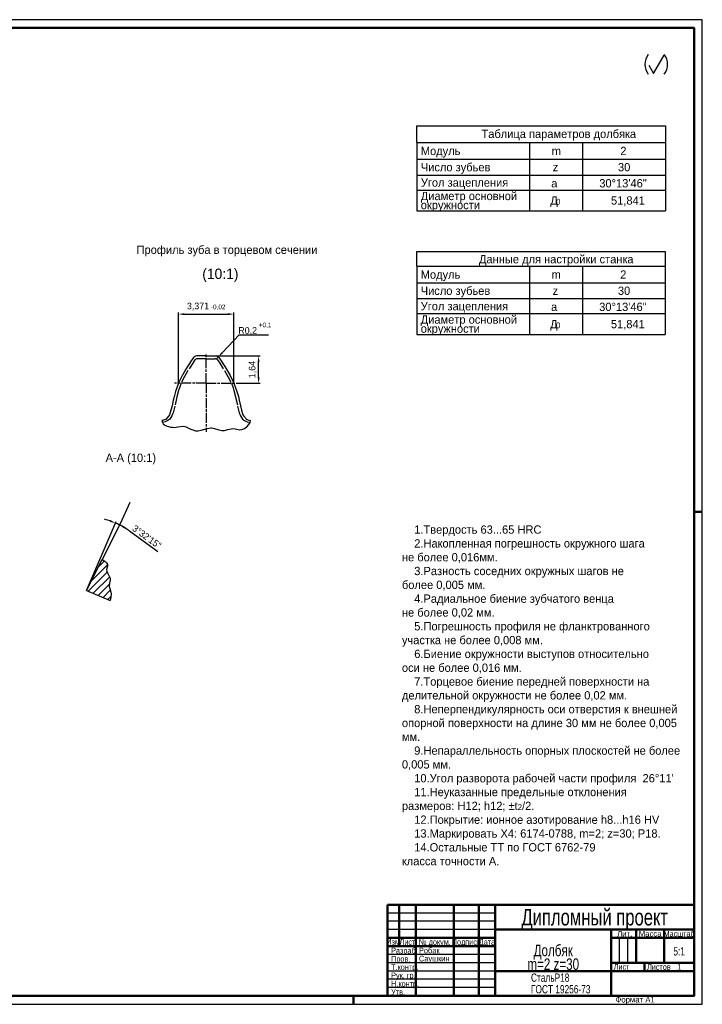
# Model space of a CAD drawing. Header units: millimetres. Extents: x 0 to 168, y 0 to 119.
# Tile 2 of 2: x 86 to 168, y 0 to 119. Entities that reach past the tile are written whole.
import ezdxf
from ezdxf.enums import TextEntityAlignment as Align

# ---------------------------------------------------------------- set-up
doc = ezdxf.new("R2010")
doc.units = ezdxf.units.MM
doc.header["$LTSCALE"] = 0.2
for name, pattern in [('AM_ISO08W050x2', [9, 6, -0.75, 1.5, -0.75]), ('K5LT_BASIC', [0]), ('K5LT_DASHED', [6, 4, -2]), ('K5LT_THIN', [0]), ('K5LT_THIN_INCLUDED_TO_HATCHING', [0])]:
    doc.linetypes.add(name, pattern=pattern)
for name, color, linetype, lineweight in [('AM_5', 3, 'Continuous', 25), ('AM_6', 2, 'Continuous', 35), ('AM_7', 4, 'AM_ISO08W050x2', 25), ('AM_8', 1, 'Continuous', 25), ('AM_BOR', 7, 'Continuous', 50)]:
    doc.layers.add(name, color=color, linetype=linetype, lineweight=lineweight)
doc.styles.add('ACISOTS', font='aaa.shx')
doc.styles.get("Standard").update_dxf_attribs({"font": 'aaa.shx'})
doc.dimstyles.new('AM_ISO', dxfattribs={"dimtxt": 4, "dimasz": 3.5, "dimexe": 1, "dimexo": 0, "dimgap": 1.25, "dimtad": 1, "dimzin": 9, "dimtxsty": 'Standard', "dimcen": 0, "dimclrd": 3, "dimclre": 3, "dimclrt": 7, "dimadec": 0, "dimazin": 3, "dimtp": 0.1, "dimtm": 0.1, "dimtfac": 0.71, "dimtmove": 0, "dimatfit": 2, "dimldrblk": 'Сварка пр', "dimfxl": 0, "dimlwd": -1, "dimlwe": -1, "dimarcsym": 0})
doc.dimstyles.new('AM_ISO$4', dxfattribs={"dimtxt": 4, "dimasz": 3.5, "dimexe": 1, "dimexo": 0, "dimgap": 1.25, "dimtad": 1, "dimtoh": 1, "dimzin": 9, "dimtxsty": 'Standard', "dimcen": 0, "dimclrd": 3, "dimclre": 3, "dimclrt": 7, "dimadec": 0, "dimazin": 3, "dimtp": 0.1, "dimtm": 0.1, "dimtfac": 0.71, "dimtmove": 0, "dimatfit": 2, "dimldrblk": 'Сварка пр', "dimfxl": 0, "dimlwd": -1, "dimlwe": -1, "dimarcsym": 0})

# ---------------------------------------------------------------- blocks, each defined once
blk = doc.blocks.new('A1')
at = {"color": 7, "lineweight": 50}
blk.add_lwpolyline([(20, 5), (836, 5), (836, 589), (20, 589)], dxfattribs=at)
at = {"layer": 'AM_BOR', "color": 6}
for p, q in [((841, 297), (836, 297)), ((630.5, 0), (630.5, 5))]:
    blk.add_line(p, q, dxfattribs=at)
at = {"layer": 'AM_BOR', "color": 7}
blk.add_line((589, 5), (20, 5), dxfattribs=at)
at = {"layer": 'AM_BOR', "color": 6, "lineweight": 25}
blk.add_lwpolyline([(0, 0), (841, 0), (841, 594), (0, 594)], close=True, dxfattribs=at)
at = {"layer": 'AM_BOR', "color": 5, "lineweight": 35}
blk.add_text('Формат А1', height=3.5, dxfattribs=at).set_placement((788.55, 1.02))
at = {"layer": 'AM_BOR', "color": 7, "lineweight": 70, "ltscale": 0.75, "width": 0.75}
blk.add_attdef('NUMB', text='', height=7, rotation=180, dxfattribs=at).set_placement((55, 582), align=Align.MIDDLE_CENTER)
blk = doc.blocks.new('SHTAMP СТУДЕНТ')
at = {"color": 7, "lineweight": 50}
for p, q in [((-185, 55), (0, 55)), ((-185, 55), (-185, 0)), ((-178, 30), (-178, 55)), ((-168, 0), (-168, 55)), ((-145, 0), (-145, 55)), ((-130, 0), (-130, 55)), ((-120, 0), (-120, 55)), ((-120, 40), (0, 40)), ((-50, 0), (-50, 40)), ((-35, 20), (-35, 40)), ((-18, 20), (-18, 40)), ((-185, 35), (-120, 35)), ((-185, 30), (-120, 30)), ((-50, 35), (0, 35)), ((-50, 20), (0, 20)), ((-30, 15), (-30, 20)), ((-120, 15), (0, 15))]:
    blk.add_line(p, q, dxfattribs=at)
for p, q in [((0, 0), (0, 55)), ((-185, 0), (0, 0))]:
    blk.add_line(p, q)
at = {"color": 6, "lineweight": 25}
for p, q in [((-120, 50), (-185, 50)), ((-120, 45), (-185, 45)), ((-120, 40), (-185, 40)), ((-45, 20), (-45, 35)), ((-40, 20), (-40, 35)), ((-120, 25), (-185, 25)), ((-120, 20), (-185, 20)), ((-120, 15), (-185, 15)), ((-120, 10), (-185, 10)), ((-120, 5), (-185, 5))]:
    blk.add_line(p, q, dxfattribs=at)
at = {"color": 5, "lineweight": 35}
for s, p in [(' Лит.', (-42.5, 37.5)), ('Масса', (-26.5, 37.5))]:
    blk.add_text(s, height=3.5, dxfattribs=at).set_placement(p, align=Align.MIDDLE_CENTER)
at = {"color": 5, "lineweight": 35, "width": 0.75}
for s, p in [('Масштаб', (-9, 37.5)), ('Изм', (-181.63, 32.59)), ('Лист', (-173, 32.5)), ('№ докум.', (-156.5, 32.5)), ('Подпись', (-137.5, 32.5)), ('Дата', (-125, 32.5))]:
    blk.add_text(s, height=3.5, dxfattribs=at).set_placement(p, align=Align.MIDDLE_CENTER)
for s, p in [('Разраб.', (-182.85, 25.6)), ('Пров.', (-182.85, 20.6)), ('Т.контр.', (-182.85, 15.6)), ('Лист', (-48.51, 15.78)), ('Листов', (-28.39, 15.68)), ('Рук. гр.', (-182.85, 10.6)), ('Н.контр.', (-182.85, 5.6)), ('Утв.', (-182.85, 0.6))]:
    blk.add_text(s, height=3.5, dxfattribs=at).set_placement(p)
at = {"color": 7, "lineweight": 70, "ltscale": 0.75, "width": 0.75}
for tag, height, p in [('NUMB', 10, (-60, 47.5)), ('NAME1', 7, (-85, 35.75)), ('NAME2', 7, (-85, 27.45)), ('NAME3', 7, (-85, 19.15))]:
    blk.add_attdef(tag, text='', height=height, dxfattribs=at).set_placement(p, align=Align.MIDDLE_CENTER)
at = {"color": 7, "width": 0.75, "flags": 12}
blk.add_attdef('GEN-TITLE-SCA{40.5}', text='', height=5, dxfattribs=at).set_placement((-8.99, 24.38), align=Align.CENTER)
at = {"color": 1, "lineweight": 35, "ltscale": 0.75, "width": 0.8}
for tag, p in [('RAZRAB', (-166.08, 25.67)), ('PROVER', (-166.08, 20.78))]:
    blk.add_attdef(tag, p, '', height=3.5, dxfattribs=at)
at = {"color": 2, "width": 0.55}
blk.add_attdef('GEN-TITLE-DAT{2.7}', text='', height=3.5, dxfattribs=at).set_placement((-125, 27.5), align=Align.MIDDLE_CENTER)
at = {"color": 7, "lineweight": 35, "ltscale": 0.75, "width": 0.8}
blk.add_attdef('MASS', text='', height=5, dxfattribs=at).set_placement((-26.45, 24.38), align=Align.CENTER)
at = {"color": 1, "lineweight": 35, "ltscale": 0.75, "width": 0.75}
for tag, p in [('LIST', (-35.97, 15.87)), ('LISTOV', (-8.91, 15.73))]:
    blk.add_attdef(tag, text='', height=3.5, dxfattribs=at).set_placement(p, align=Align.CENTER)
at = {"color": 7, "lineweight": 50, "ltscale": 0.75, "width": 0.75}
for tag, p in [('MATER1', (-98.43, 8.52)), ('MATER2', (-98.43, 1.52))]:
    blk.add_attdef(tag, p, '', height=5, dxfattribs=at)
blk.add_attdef('MATER', text='', height=5, dxfattribs=at).set_placement((-101.07, 5.22), align=Align.RIGHT)
at = {"color": 2, "width": 0.65}
blk.add_attdef('GEN-TITLE-DWG{40.5}', (-184, -4), '', height=3, dxfattribs=at)
blk = doc.blocks.new('Обр(кроме)')
at = {"layer": 'AM_5', "color": 2}
for p, q in [((14.92, 0), (21.28, 11)), ((12.04, 5), (14.92, 0))]:
    blk.add_line(p, q, dxfattribs=at)
for centre, start, end in [((18.79, 5.5), 140.50633, 219.49367), ((14.18, 5.5), 320.50633, 39.49367)]:
    blk.add_arc(centre, 9.2, start, end, dxfattribs=at)
blk = doc.blocks.new('*D24')
at = {"layer": 'AM_5', "color": 3}
for p, q in [((96.09, 55.13), (97.43, 58.24)), ((95.73, 53.64), (97.94, 58.01)), ((99.04, 57.1), (102.46, 54.62))]:
    blk.add_line(p, q, dxfattribs=at)
for start, end in [(71.2419, 75.7769), (63.1693, 66.7069), (54.0922, 63.1693), (54.0993, 58.6343)]:
    blk.add_arc((93.86, 49.93), 8.85, start, end, dxfattribs=at)
for points in [[(96.74, 58.42), (96.66, 58.2), (97.35, 58.06)], [(98.4, 57.39), (98.52, 57.59), (97.85, 57.83)]]:
    blk.add_solid(points, dxfattribs=at)
at = {"layer": 'Defpoints', "color": 0}
for p in [(97.52, 57.99), (96.09, 55.13), (95.73, 53.64), (93.86, 49.93), (93.86, 49.93)]:
    blk.add_point(p, dxfattribs=at)
at = {"layer": 'AM_5', "color": 7, "insert": (101.13, 56.39), "char_height": 0.8, "attachment_point": 5, "rotation": 324.0922}
blk.add_mtext('3°32\'15"', dxfattribs=at)
blk = doc.blocks.new('Сварка пр')
blk.add_hatch(color=3).paths.add_polyline_path([(-1.2, 0), (-1.2, -0.2), (0, 0)])
at = {"color": 3}
blk.add_lwpolyline([(0, 0), (-1.2, 0), (-1.2, -0.2), (0, 0)], dxfattribs=at)
blk = doc.blocks.new('*D25')
at = {"layer": 'AM_5', "color": 3}
for p, q in [((104.97, 74.94), (104.97, 83.47)), ((105.67, 83.27), (110.93, 83.27)), ((111.63, 74.94), (111.63, 83.47))]:
    blk.add_line(p, q, dxfattribs=at)
for points in [[(105.67, 83.39), (105.67, 83.15), (104.97, 83.27)], [(110.93, 83.39), (110.93, 83.15), (111.63, 83.27)]]:
    blk.add_solid(points, dxfattribs=at)
at = {"layer": 'Defpoints', "color": 0}
for p in [(111.63, 83.27), (104.97, 74.94), (111.63, 74.94)]:
    blk.add_point(p, dxfattribs=at)
at = {"layer": 'AM_5', "color": 7, "insert": (108.3, 84.18), "char_height": 0.8, "attachment_point": 5}
blk.add_mtext('3,371{}{\\A1;{\\H1.5x;}{\\H0.7x;\\C2;\\S^  -0,02;}}', dxfattribs=at)
blk = doc.blocks.new('*D26')
at = {"layer": 'AM_5', "color": 3}
for p, q in [((109.49, 78.22), (114.83, 78.22)), ((114.63, 75.64), (114.63, 77.52)), ((112.23, 74.94), (114.83, 74.94))]:
    blk.add_line(p, q, dxfattribs=at)
for points in [[(114.51, 77.52), (114.75, 77.52), (114.63, 78.22)], [(114.51, 75.64), (114.75, 75.64), (114.63, 74.94)]]:
    blk.add_solid(points, dxfattribs=at)
at = {"layer": 'Defpoints', "color": 0}
for p in [(109.49, 78.22), (114.63, 78.22), (112.23, 74.94)]:
    blk.add_point(p, dxfattribs=at)
at = {"layer": 'AM_5', "color": 7, "insert": (113.92, 76.58), "char_height": 0.8, "attachment_point": 5, "rotation": 90}
blk.add_mtext('1,64', dxfattribs=at)
blk = doc.blocks.new('*D27')
at = {"layer": 'AM_5', "color": 3}
for p, q in [((110.25, 78.62), (112.27, 80.78)), ((112.27, 80.78), (115.84, 80.78)), ((109.49, 77.82), (109.77, 78.11))]:
    blk.add_line(p, q, dxfattribs=at)
blk.add_solid([(110.16, 78.7), (110.33, 78.54), (109.77, 78.11)], dxfattribs=at)
at = {"layer": 'Defpoints', "color": 0}
for p in [(109.49, 77.82), (109.77, 78.11)]:
    blk.add_point(p, dxfattribs=at)
at = {"layer": 'AM_5', "color": 7, "insert": (114.18, 81.5), "char_height": 0.8, "attachment_point": 5}
blk.add_mtext('R0,2{}{\\A1;{\\H0.7x;\\C2;\\S +0,1^ ;}}', dxfattribs=at)

msp = doc.modelspace()

# ---------------------------------------------------------------- hatches: boundary and pattern name
at = {"layer": 'AM_8'}
h = msp.add_hatch(dxfattribs=at)
h.set_pattern_fill('МЕТАЛЛ', color=256, scale=0.2, style=0, pattern_type=0)
h.set_pattern_definition([(45, (-3.46785, -2.7156), (-0.424264, 0.424264), [])])
h.paths.add_polyline_path([(93.856, 49.934), (96.69, 48.714), (96.802, 49.131), (96.829, 49.531), (96.786, 49.774), (96.658, 50.143), (96.593, 50.429), (96.607, 50.692), (96.687, 51.116), (96.696, 51.429), (96.629, 51.642), (96.464, 51.935), (96.27, 52.441), (96.303, 52.618), (96.392, 52.971), (96.387, 53.016), (96.31, 53.217), (96.154, 53.398), (95.9, 53.566), (95.732, 53.642)])

# ---------------------------------------------------------------- linework, layer by layer
at = {"linetype": 'K5LT_BASIC'}
for p, q in [((108.303, 78.221), (107.111, 78.221)), ((108.303, 78.221), (109.495, 78.221)), ((93.856, 49.934), (95.732, 53.642)), ((93.856, 49.934), (96.69, 48.714))]:
    msp.add_line(p, q, dxfattribs=at)
at = {"linetype": 'K5LT_THIN'}
for q in [(107.23, 77.893), (109.376, 77.893)]:
    msp.add_line((108.303, 77.893), q, dxfattribs=at)
at = {"linetype": 'K5LT_BASIC'}
for points in [[(106.783, 78.049), (106.488, 77.616), (105.854, 76.617), (105.435, 75.909), (105.403, 75.849), (105.017, 75.05), (104.967, 74.936), (104.591, 73.952), (104.418, 73.305), (104.32, 72.89), (104.175, 72.192), (104.049, 71.696), (103.866, 71.13), (103.767, 70.951), (103.41, 70.569), (103.371, 70.547), (103.138, 70.463), (102.944, 70.435)], [(109.823, 78.049), (110.117, 77.616), (110.751, 76.617), (111.203, 75.849), (111.553, 75.119), (111.632, 74.936), (112.015, 73.952), (112.184, 73.322), (112.286, 72.89), (112.431, 72.192), (112.556, 71.696), (112.74, 71.13), (112.839, 70.951), (113.196, 70.569), (113.234, 70.547), (113.468, 70.463), (113.661, 70.435)]]:
    msp.add_lwpolyline(points, dxfattribs=at)
at = {"linetype": 'K5LT_DASHED'}
for points in [[(106.935, 77.738), (106.67, 77.349), (106.099, 76.45), (105.693, 75.758), (105.267, 74.937), (105.06, 74.368), (104.962, 74.051), (104.769, 73.307), (104.718, 73.095), (104.512, 72.17), (104.475, 72.019), (104.307, 71.361), (104.251, 71.212), (104.153, 70.99), (103.911, 70.612), (103.906, 70.608), (103.662, 70.416), (103.361, 70.283), (103.003, 70.208)], [(109.671, 77.738), (109.936, 77.349), (110.507, 76.45), (110.913, 75.758), (111.339, 74.937), (111.546, 74.368), (111.644, 74.051), (111.837, 73.307), (111.887, 73.095), (112.094, 72.17), (112.131, 72.019), (112.299, 71.361), (112.355, 71.212), (112.453, 70.99), (112.695, 70.612), (112.7, 70.608), (112.944, 70.416), (113.245, 70.283), (113.603, 70.208)]]:
    msp.add_lwpolyline(points, dxfattribs=at)
at = {"linetype": 'K5LT_BASIC'}
for centre, start, end in [((107.111, 77.821), 90, 145.23063), ((109.495, 77.821), 34.76937, 90)]:
    msp.add_arc(centre, 0.4, start, end, dxfattribs=at)
at = {"linetype": 'K5LT_THIN'}
for centre, start, end in [((107.23, 77.533), 90, 145.23063), ((109.376, 77.533), 34.76937, 90)]:
    msp.add_arc(centre, 0.36, start, end, dxfattribs=at)
at = {"layer": 'AM_5', "linetype": 'K5LT_BASIC'}
for p, q in [((133.741, 103.971), (133.741, 105.99)), ((133.741, 105.99), (163.741, 105.99)), ((163.741, 105.99), (163.741, 103.971)), ((133.741, 103.971), (163.741, 103.971)), ((133.741, 103.971), (133.741, 95.726)), ((163.741, 103.971), (163.741, 95.726)), ((133.741, 95.726), (163.741, 95.726)), ((133.728, 89.057), (133.728, 90.817)), ((133.728, 90.817), (163.728, 90.817)), ((163.728, 90.817), (163.728, 89.057)), ((133.728, 89.057), (163.728, 89.057)), ((133.728, 89.057), (133.728, 80.813)), ((163.728, 89.057), (163.728, 80.813)), ((133.728, 80.813), (163.728, 80.813))]:
    msp.add_line(p, q, dxfattribs=at)
at = {"layer": 'AM_5', "linetype": 'K5LT_THIN'}
for p, q in [((147.341, 103.971), (147.341, 95.726)), ((153.741, 103.971), (153.741, 95.726)), ((133.741, 101.965), (147.341, 101.965)), ((147.341, 101.965), (153.741, 101.965)), ((153.741, 101.965), (163.741, 101.965)), ((133.741, 100.057), (163.741, 100.057)), ((133.741, 98.247), (163.741, 98.247)), ((147.328, 89.057), (147.328, 80.813)), ((153.728, 89.057), (153.728, 80.813)), ((133.728, 87.051), (147.328, 87.051)), ((147.328, 87.051), (153.728, 87.051)), ((153.728, 87.051), (163.728, 87.051)), ((133.728, 85.144), (163.728, 85.144)), ((133.728, 83.333), (163.728, 83.333)), ((93.856, 49.934), (96.093, 55.129))]:
    msp.add_line(p, q, dxfattribs=at)
at = {"layer": 'AM_5'}
msp.add_line((97.939, 58.006), (99.139, 60.579), dxfattribs=at)
at = {"layer": 'AM_5', "linetype": 'K5LT_THIN_INCLUDED_TO_HATCHING'}
for points in [[(102.944, 70.435), (103.005, 70.202), (103.114, 70.035), (103.305, 69.887), (103.604, 69.758), (104.049, 69.648), (104.215, 69.616), (104.488, 69.605), (104.878, 69.667), (105.571, 69.736), (105.863, 69.658), (106.255, 69.474), (107.007, 69.178), (107.314, 69.179), (107.706, 69.262), (108.409, 69.476), (108.844, 69.543), (108.996, 69.537), (109.306, 69.469), (109.81, 69.294), (110.192, 69.219), (110.495, 69.243), (110.93, 69.351), (111.506, 69.458), (111.798, 69.427), (112.344, 69.32), (112.614, 69.338), (112.622, 69.34), (112.92, 69.467), (113.226, 69.684), (113.467, 69.95), (113.603, 70.209), (113.661, 70.435)], [(95.732, 53.642), (96.069, 53.464), (96.27, 53.275), (96.372, 53.077), (96.388, 53.01), (96.38, 52.865), (96.302, 52.616), (96.27, 52.433), (96.309, 52.236), (96.433, 51.986), (96.697, 51.419), (96.695, 51.172), (96.625, 50.797), (96.594, 50.419), (96.651, 50.164), (96.797, 49.732), (96.829, 49.523), (96.801, 49.125), (96.692, 48.719), (96.69, 48.714)]]:
    msp.add_lwpolyline(points, dxfattribs=at)
at = {"layer": 'AM_7'}
for q in [(108.303, 78.548), (104.474, 74.941), (108.303, 69.06), (112.229, 74.941)]:
    msp.add_line((108.303, 74.941), q, dxfattribs=at)

# ---------------------------------------------------------------- block references
at = {"lineweight": 0, "xscale": 0.2, "yscale": 0.2, "zscale": 0.2}
msp.add_blockref('A1', (0, 0), dxfattribs=at)
at = {"xscale": 0.2, "yscale": 0.2, "zscale": 0.2}
msp.add_blockref('Обр(кроме)', (159.339, 112.312), dxfattribs=at)
at = {"lineweight": 0}
ref = msp.add_blockref('SHTAMP СТУДЕНТ', (167.2, 1), dxfattribs=dict(at, xscale=0.2, yscale=0.2, zscale=0.2))
ref.add_attrib('NUMB', 'Дипломный проект', dxfattribs={"color": 7, "lineweight": 70, "ltscale": 0.75, "height": 2, "width": 0.75}).set_placement((155.2, 10.5), align=Align.MIDDLE_CENTER)
ref.add_attrib('RAZRAB', 'Робак', (133.984, 6.134), dxfattribs={"color": 1, "lineweight": 35, "ltscale": 0.75, "height": 0.7, "width": 0.8})
ref.add_attrib('PROVER', 'Саушкин', (133.984, 5.156), dxfattribs={"color": 1, "lineweight": 35, "ltscale": 0.75, "height": 0.7, "width": 0.8})
ref.add_attrib('NAME2', 'Долбяк', dxfattribs={"color": 7, "lineweight": 70, "ltscale": 0.75, "height": 1.4, "width": 0.75}).set_placement((150.2, 6.49), align=Align.MIDDLE_CENTER)
ref.add_attrib('NAME3', 'm=2 z=30', dxfattribs={"color": 7, "lineweight": 70, "ltscale": 0.75, "height": 1.4, "width": 0.75}).set_placement((150.2, 4.83), align=Align.MIDDLE_CENTER)
ref.add_attrib('MATER1', 'СтальР18', (147.515, 2.703), dxfattribs={"color": 7, "lineweight": 50, "ltscale": 0.75, "height": 1, "width": 0.75})
ref.add_attrib('MATER2', 'ГОСТ 19256-73', (147.515, 1.303), dxfattribs={"color": 7, "lineweight": 50, "ltscale": 0.75, "height": 1, "width": 0.75})
ref.add_attrib('GEN-TITLE-SCA{40.5}', '5:1', dxfattribs={"color": 7, "height": 1, "width": 0.75}).set_placement((165.403, 5.875), align=Align.CENTER)
ref.add_attrib('LISTOV', '1', dxfattribs={"color": 1, "lineweight": 35, "ltscale": 0.75, "height": 0.7, "width": 0.75}).set_placement((165.418, 4.146), align=Align.CENTER)

# ---------------------------------------------------------------- texts
at = {"style": 'ACISOTS'}
for s, height, p in [('Таблица параметров долбяка', 1, (141.54, 104.523)), (' Модуль', 1, (133.841, 102.461)), ('2', 1, (158.298, 102.461)), ('m', 1, (150.019, 102.461)), (' Число зубьев', 1, (133.841, 100.504)), ('z', 1, (150.138, 100.504)), ('30', 1, (158.02, 100.504)), (' Угол зацепления', 1, (133.841, 98.645)), ('a', 1, (149.959, 98.561)), ('30%%d13\'46"', 1, (155.761, 98.561)), (' Диаметр основной', 1, (133.841, 97.027)), ('Д', 1, (149.836, 96.48)), ('51,841', 1, (157.174, 96.48)), (' окружности', 1, (133.841, 95.933)), ('0', 0.7, (150.551, 96.48)), ('Данные для настройки станка', 1, (141.238, 89.4)), (' Модуль', 1, (133.828, 87.548)), ('m', 1, (150.006, 87.548)), ('2', 1, (158.286, 87.548)), (' Число зубьев', 1, (133.828, 85.591)), ('z', 1, (150.125, 85.591)), ('30', 1, (158.008, 85.591)), (' Угол зацепления', 1, (133.828, 83.732)), ('a', 1, (149.947, 83.648)), ('30%%d13\'46"', 1, (155.749, 83.648)), (' Диаметр основной', 1, (133.828, 82.113)), ('Д', 1, (149.824, 81.566)), ('0', 0.7, (150.538, 81.566)), ('51,841', 1, (157.161, 81.566)), (' окружности', 1, (133.828, 81.019))]:
    msp.add_text(s, height=height, dxfattribs=at).set_placement(p)
at = {"color": 7}
msp.add_text('A-A (10:1)', height=1, dxfattribs=at).set_placement((96.155, 65.439))
at = {"layer": 'AM_6', "color": 7, "lineweight": 50}
msp.add_text('(10:1)', height=1.25, dxfattribs=at).set_placement((107.827, 87.512))
at = {"layer": 'AM_6', "color": 7, "lineweight": 50, "char_height": 1, "attachment_point": 1}
for s, insert, width in [('Профиль зуба в торцевом сечении', (99.892, 91.536), 22.16889), ("    1.Твердость 63...65 HRC\\P    2.Накопленная погрешность окружного шага\\Pне более 0,016мм.\\P    3.Разность соседних окружных шагов не\\Pболее 0,005 мм.\\P    4.Радиальное биение зубчатого венца\\Pне более 0,02 мм.\\P    5.Погрешность профиля не фланктрованного\\Pучастка не более 0,008 мм.\\P    6.Биение окружности выступов относительно\\Pоси не более 0,016 мм.\\P    7.Торцевое биение передней поверхности на\\Pделительной окружности не более 0,02 мм.\\P    8.Неперпендикулярность оси отверстия к внешней\\Pопорной поверхности на длине 30 мм не более 0,005 мм.\\P    9.Непараллельность опорных плоскостей не более 0,005 мм.\\P    10.Угол разворота рабочей части профиля  26%%d11'\\P    11.Неуказанные предельные отклонения\\Pразмеров: H12; h12; %%pt{\\H.7x;\\S^ 2;}/2.\\P    12.Покрытие: ионное азотирование h8...h16 HV\\P    13.Маркировать Х4: 6174-0788, m=2; z=30; Р18.\\P    14.Остальные ТТ по ГОСТ 6762-79\\Pкласса точности А.", (131.932, 57.773), 33.63152)]:
    msp.add_mtext(s, dxfattribs=dict(at, insert=insert, width=width))

# ---------------------------------------------------------------- dimensions: what is measured, and where the dimension line sits
at = {"layer": 'AM_5'}
dim = msp.add_linear_dim(base=(111.632, 83.269), p1=(104.967, 74.936), p2=(111.632, 74.936), angle=0, text='3,371{}{\\A1;{\\H1.5x;}{\\H0.7x;\\C2;\\S^  -0,02;}}', dimstyle='AM_ISO', override={"dimscale": 0.2, "dimdec": 0, "dimtp": 0, "dimtm": 0.02}, dxfattribs=at)
dim.commit()
dim.dimension.update_dxf_attribs({"geometry": '*D25', "text_midpoint": (108.3, 84.179)})
dim = msp.add_radius_dim(center=(109.495, 77.821), mpoint=(109.768, 78.113), text='<>{}{\\A1;{\\H0.7x;\\C2;\\S +0,1^ ;}}', dimstyle='AM_ISO$4', override={"dimscale": 0.2, "dimlfac": 0.5, "dimtp": 0.1, "dimtm": 0}, dxfattribs=at)
dim.commit()
dim.dimension.update_dxf_attribs({"geometry": '*D27', "text_midpoint": (114.18, 80.784), "dimtype": 164})
dim = msp.add_linear_dim(base=(114.629, 78.221), p1=(112.229, 74.941), p2=(109.495, 78.221), angle=90, dimstyle='AM_ISO', override={"dimscale": 0.2, "dimlfac": 0.5, "dimtp": 0, "dimtm": 0.02}, dxfattribs=at)
dim.commit()
dim.dimension.update_dxf_attribs({"geometry": '*D26', "text_midpoint": (113.919, 76.581)})
dim = msp.add_angular_dim_2l(base=(97.5209, 57.9851), line1=((93.8564, 49.9336), (95.7322, 53.6421)), line2=((93.8564, 49.9336), (96.0932, 55.1291)), dimstyle='AM_ISO', override={"dimscale": 0.2, "dimdec": 0, "dimaunit": 1, "dimadec": 3}, dxfattribs=at)
dim.commit()
dim.dimension.update_dxf_attribs({"geometry": '*D24', "text_midpoint": (101.1348, 56.3877)})

doc.saveas('drawing.dxf')
